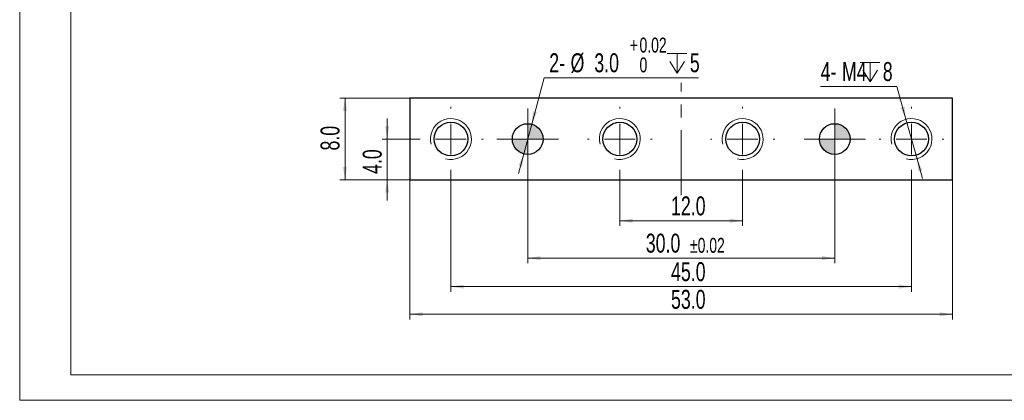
# Model space of a CAD drawing. Header units: millimetres. Extents: x 0 to 302, y 0 to 210.
# Tile 1 of 4: x 0 to 192, y 0 to 74. Entities that reach past the tile are written whole.
import ezdxf

# ---------------------------------------------------------------- set-up
doc = ezdxf.new("R2010")
doc.units = ezdxf.units.MM
doc.linetypes.add('CENTERX2', pattern=[20.32, 12.7, -2.54, 2.54, -2.54])
doc.styles.add('SLDTEXTSTYLE1', font='TXT', dxfattribs={"width": 0.7})
doc.dimstyles.new('SLDDIMSTYLE0', dxfattribs={"dimtxt": 3.950146, "dimasz": 2.5, "dimexe": 0, "dimexo": 0.0625, "dimgap": 0.987537, "dimtad": 2, "dimdec": 1, "dimlfac": 0.5, "dimrnd": 1e-09, "dimzin": 4, "dimdsep": 46, "dimtxsty": 'SLDTEXTSTYLE1', "dimsah": 1, "dimcen": 0.09, "dimadec": 0, "dimazin": 1, "dimtfac": 1, "dimtofl": 0, "dimtmove": 0, "dimatfit": 3, "dimfxl": 0, "dimfrac": 2, "dimtolj": 1, "dimtzin": 12, "dimarcsym": 0})
doc.dimstyles.new('SLDDIMSTYLE1', dxfattribs={"dimtxt": 3.950146, "dimasz": 2.5, "dimexe": 0, "dimexo": 0.0625, "dimgap": 0.987537, "dimtad": 2, "dimdec": 1, "dimlfac": 0.5, "dimrnd": 1e-09, "dimzin": 4, "dimdsep": 46, "dimtxsty": 'SLDTEXTSTYLE1', "dimsah": 1, "dimcen": 0.09, "dimadec": 0, "dimazin": 1, "dimtfac": 1, "dimtmove": 0, "dimatfit": 0, "dimfxl": 0, "dimfrac": 2, "dimtolj": 1, "dimtzin": 12, "dimarcsym": 0})
doc.dimstyles.new('SLDDIMSTYLE10', dxfattribs={"dimtxt": 3.950146, "dimasz": 2.5, "dimexe": 0, "dimexo": 0.0625, "dimgap": 0.987537, "dimtad": 0, "dimtih": 1, "dimtoh": 1, "dimdec": 1, "dimlfac": 0.5, "dimrnd": 1e-09, "dimzin": 12, "dimdsep": 46, "dimtxsty": 'SLDTEXTSTYLE1', "dimsah": 1, "dimcen": 0, "dimadec": 0, "dimazin": 3, "dimtfac": 1, "dimtmove": 0, "dimatfit": 3, "dimfxl": 0, "dimfrac": 2, "dimtolj": 1, "dimtzin": 12, "dimarcsym": 0})
doc.dimstyles.new('SLDDIMSTYLE8', dxfattribs={"dimtxt": 3.950146, "dimasz": 2.5, "dimexe": 0, "dimexo": 0.0625, "dimgap": 0.987537, "dimtad": 2, "dimdec": 1, "dimlfac": 0.5, "dimrnd": 1e-09, "dimzin": 4, "dimdsep": 46, "dimtxsty": 'SLDTEXTSTYLE1', "dimsah": 1, "dimcen": 0.09, "dimadec": 0, "dimazin": 1, "dimtol": 1, "dimtp": 0.02, "dimtm": 0.02, "dimtfac": 1, "dimtofl": 0, "dimtmove": 0, "dimatfit": 3, "dimfxl": 0, "dimfrac": 2, "dimtolj": 1, "dimarcsym": 0})
doc.dimstyles.new('SLDDIMSTYLE9', dxfattribs={"dimtxt": 3.950146, "dimasz": 2.5, "dimexe": 0, "dimexo": 0.0625, "dimgap": 0.987537, "dimtad": 0, "dimtih": 1, "dimtoh": 1, "dimdec": 1, "dimlfac": 0.5, "dimrnd": 1e-09, "dimzin": 4, "dimdsep": 46, "dimtxsty": 'SLDTEXTSTYLE1', "dimsah": 1, "dimcen": 0, "dimadec": 0, "dimazin": 1, "dimtol": 1, "dimtp": 0.02, "dimtfac": 1, "dimtmove": 0, "dimatfit": 3, "dimfxl": 0, "dimfrac": 2, "dimtolj": 1, "dimarcsym": 0})

# ---------------------------------------------------------------- blocks, each defined once
blk = doc.blocks.new('_D_12')
at = {"color": 7, "linetype": 'Continuous', "lineweight": 0}
for p, q in [((99.27, 45.12), (99.27, 26.82)), ((159.27, 45.12), (159.27, 26.82)), ((99.27, 27.82), (159.27, 27.82))]:
    blk.add_line(p, q, dxfattribs=at)
at = {"color": 7, "linetype": 'Continuous', "lineweight": 18}
for points in [[(99.27, 27.82), (101.77, 27.42), (101.77, 28.22)], [(159.27, 27.82), (156.77, 28.22), (156.77, 27.42)]]:
    blk.add_solid(points, dxfattribs=at)
at = {"color": 7, "linetype": 'Continuous', "lineweight": 18, "attachment_point": 1, "style": 'SLDTEXTSTYLE1'}
for s, insert, char_height in [('30.0', (122.35, 32.6), 3.704), ('±0.02', (130.99, 31.78), 2.91)]:
    blk.add_mtext(s, dxfattribs=dict(at, insert=insert, char_height=char_height))
blk = doc.blocks.new('_D_13')
at = {"color": 7, "linetype": 'Continuous', "lineweight": 0}
for p, q in [((84.27, 44.82), (84.27, 21.24)), ((174.27, 44.82), (174.27, 21.24)), ((84.27, 22.24), (174.27, 22.24))]:
    blk.add_line(p, q, dxfattribs=at)
at = {"color": 7, "linetype": 'Continuous', "lineweight": 18}
for points in [[(84.27, 22.24), (86.77, 21.84), (86.77, 22.64)], [(174.27, 22.24), (171.77, 22.64), (171.77, 21.84)]]:
    blk.add_solid(points, dxfattribs=at)
at = {"color": 7, "linetype": 'Continuous', "lineweight": 18, "insert": (127.28, 27.02), "char_height": 3.704, "attachment_point": 1, "style": 'SLDTEXTSTYLE1'}
blk.add_mtext('45.0', dxfattribs=at)
blk = doc.blocks.new('_D_14')
at = {"color": 7, "linetype": 'Continuous', "lineweight": 0}
for p, q in [((71.81, 51.12), (71.81, 55.12)), ((77.97, 51.12), (70.81, 51.12)), ((71.81, 51.12), (71.81, 43.12)), ((76.27, 43.12), (70.81, 43.12)), ((71.81, 43.12), (71.81, 39.12))]:
    blk.add_line(p, q, dxfattribs=at)
at = {"color": 7, "linetype": 'Continuous', "lineweight": 18}
for points in [[(71.81, 51.12), (72.21, 53.62), (71.41, 53.62)], [(71.81, 43.12), (71.41, 40.62), (72.21, 40.62)]]:
    blk.add_solid(points, dxfattribs=at)
at = {"color": 7, "linetype": 'Continuous', "lineweight": 18, "insert": (67.03, 44.29), "char_height": 3.704, "attachment_point": 1, "rotation": 90, "style": 'SLDTEXTSTYLE1'}
blk.add_mtext('4.0', dxfattribs=at)
blk = doc.blocks.new('_D_15')
at = {"color": 7, "linetype": 'Continuous', "lineweight": 0}
for p, q in [((76.27, 59.12), (62.57, 59.12)), ((63.57, 59.12), (63.57, 43.12)), ((76.27, 43.12), (62.57, 43.12))]:
    blk.add_line(p, q, dxfattribs=at)
at = {"color": 7, "linetype": 'Continuous', "lineweight": 18}
for points in [[(63.57, 59.12), (63.17, 56.62), (63.97, 56.62)], [(63.57, 43.12), (63.97, 45.62), (63.17, 45.62)]]:
    blk.add_solid(points, dxfattribs=at)
at = {"color": 7, "linetype": 'Continuous', "lineweight": 18, "insert": (58.79, 48.87), "char_height": 3.704, "attachment_point": 1, "rotation": 90, "style": 'SLDTEXTSTYLE1'}
blk.add_mtext('8.0', dxfattribs=at)
blk = doc.blocks.new('_D_16')
at = {"color": 7, "linetype": 'Continuous', "lineweight": 0}
for p, q in [((76.27, 43.12), (76.27, 15.83)), ((182.27, 43.12), (182.27, 15.83)), ((76.27, 16.83), (182.27, 16.83))]:
    blk.add_line(p, q, dxfattribs=at)
at = {"color": 7, "linetype": 'Continuous', "lineweight": 18}
for points in [[(76.27, 16.83), (78.77, 16.43), (78.77, 17.23)], [(182.27, 16.83), (179.77, 17.23), (179.77, 16.43)]]:
    blk.add_solid(points, dxfattribs=at)
at = {"color": 7, "linetype": 'Continuous', "lineweight": 18, "insert": (127.28, 21.61), "char_height": 3.704, "attachment_point": 1, "style": 'SLDTEXTSTYLE1'}
blk.add_mtext('53.0', dxfattribs=at)
blk = doc.blocks.new('SW_SYMBOL_HOLE_DEPTH')
at = {"color": 0, "linetype": 'Continuous', "lineweight": 18}
for p, q in [((0, 875), (800, 875)), ((400, 875), (400, 75)), ((100, 555), (400, 75)), ((700, 555), (400, 75))]:
    blk.add_line(p, q, dxfattribs=at)
blk = doc.blocks.new('_D_17')
at = {"color": 7, "linetype": 'Continuous', "lineweight": 0}
for p, q in [((100.05, 54.01), (102.48, 63.11)), ((102.48, 63.11), (132.68, 63.11)), ((98.49, 48.22), (100.05, 54.01)), ((98.49, 48.22), (97.46, 44.36))]:
    blk.add_line(p, q, dxfattribs=at)
at = {"color": 7, "linetype": 'Continuous', "lineweight": 18}
for points in [[(100.05, 54.01), (101.08, 56.33), (100.31, 56.53)], [(98.49, 48.22), (97.46, 45.91), (98.23, 45.7)]]:
    blk.add_solid(points, dxfattribs=at)
at = {"color": 7, "linetype": 'Continuous', "lineweight": 18, "xscale": 0.004774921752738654, "yscale": 0.004774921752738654, "zscale": 0.004774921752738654}
blk.add_blockref('SW_SYMBOL_HOLE_DEPTH', (126.55, 63.64), dxfattribs=at)
at = {"color": 7, "linetype": 'Continuous', "lineweight": 18, "attachment_point": 1, "style": 'SLDTEXTSTYLE1'}
for s, insert, char_height in [('+', (119.21, 70.95), 2.91), ('0.02', (121.12, 70.95), 2.91), ('2-', (103.48, 67.88), 3.704), ('%%c', (107.65, 67.88), 3.704), ('3.0', (112.29, 67.88), 3.704), ('5', (130.95, 67.88), 3.7), ('0', (121.12, 67.07), 2.91)]:
    blk.add_mtext(s, dxfattribs=dict(at, insert=insert, char_height=char_height))
blk = doc.blocks.new('_D_18')
at = {"color": 7, "linetype": 'Continuous', "lineweight": 0}
for p, q in [((171.39, 61.39), (156.52, 61.39)), ((173.19, 54.97), (171.39, 61.39)), ((175.35, 47.27), (173.19, 54.97)), ((175.35, 47.27), (176.43, 43.41))]:
    blk.add_line(p, q, dxfattribs=at)
at = {"color": 7, "linetype": 'Continuous', "lineweight": 18}
for points in [[(173.19, 54.97), (172.9, 57.48), (172.13, 57.27)], [(175.35, 47.27), (175.64, 44.75), (176.41, 44.97)]]:
    blk.add_solid(points, dxfattribs=at)
at = {"color": 7, "linetype": 'Continuous', "lineweight": 18, "xscale": 0.004774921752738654, "yscale": 0.004774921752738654, "zscale": 0.004774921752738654}
blk.add_blockref('SW_SYMBOL_HOLE_DEPTH', (164.26, 61.93), dxfattribs=at)
at = {"color": 7, "linetype": 'Continuous', "lineweight": 18, "attachment_point": 1, "style": 'SLDTEXTSTYLE1'}
for s, insert, char_height in [('4-', (156.52, 66.17), 3.704), ('M4', (160.68, 66.17), 3.704), ('8', (168.66, 66.17), 3.7)]:
    blk.add_mtext(s, dxfattribs=dict(at, insert=insert, char_height=char_height))
blk = doc.blocks.new('_D_19')
at = {"color": 7, "linetype": 'Continuous', "lineweight": 0}
for p, q in [((117.27, 44.82), (117.27, 34.12)), ((141.27, 44.82), (141.27, 34.12)), ((117.27, 35.12), (141.27, 35.12))]:
    blk.add_line(p, q, dxfattribs=at)
at = {"color": 7, "linetype": 'Continuous', "lineweight": 18}
for points in [[(117.27, 35.12), (119.77, 34.72), (119.77, 35.52)], [(141.27, 35.12), (138.77, 35.52), (138.77, 34.72)]]:
    blk.add_solid(points, dxfattribs=at)
at = {"color": 7, "linetype": 'Continuous', "lineweight": 18, "insert": (127.28, 39.89), "char_height": 3.704, "attachment_point": 1, "style": 'SLDTEXTSTYLE1'}
blk.add_mtext('12.0', dxfattribs=at)
blk = doc.blocks.new('SW_CENTERMARKSYMBOL_1')
at = {"color": 0, "linetype": 'Continuous', "lineweight": 18}
for p, q in [((0, 6), (0, 6.3)), ((0, 0), (0, 3)), ((-6, 0), (-6.3, 0)), ((0, 0), (-3, 0)), ((0, 0), (0, -3)), ((0, 0), (3, 0)), ((6, 0), (6.3, 0)), ((0, -6), (0, -6.3))]:
    blk.add_line(p, q, dxfattribs=at)
blk = doc.blocks.new('SW_CENTERMARKSYMBOL_2')
at = {"color": 0, "linetype": 'Continuous', "lineweight": 18}
for p, q in [((0, 6), (0, 6.3)), ((0, 0), (0, 3)), ((-6, 0), (-6.3, 0)), ((0, 0), (-3, 0)), ((0, 0), (0, -3)), ((0, 0), (3, 0)), ((6, 0), (6.3, 0)), ((0, -6), (0, -6.3))]:
    blk.add_line(p, q, dxfattribs=at)
blk = doc.blocks.new('SW_CENTERMARKSYMBOL_3')
at = {"color": 0, "linetype": 'Continuous', "lineweight": 18}
for p, q in [((0, 3), (0, 6)), ((0, 0), (0, 3)), ((-3, 0), (-6, 0)), ((0, 0), (-3, 0)), ((0, 0), (0, -3)), ((0, 0), (3, 0)), ((3, 0), (6, 0)), ((0, -3), (0, -6))]:
    blk.add_line(p, q, dxfattribs=at)
blk = doc.blocks.new('SW_CENTERMARKSYMBOL_4')
at = {"color": 0, "linetype": 'Continuous', "lineweight": 18}
for p, q in [((0, 3), (0, 6)), ((0, 0), (0, 3)), ((-3, 0), (-6, 0)), ((0, 0), (-3, 0)), ((0, 0), (0, -3)), ((0, 0), (3, 0)), ((3, 0), (6, 0)), ((0, -3), (0, -6))]:
    blk.add_line(p, q, dxfattribs=at)
blk = doc.blocks.new('SW_CENTERMARKSYMBOL_5')
at = {"color": 0, "linetype": 'Continuous', "lineweight": 18}
for p, q in [((0, 6), (0, 6.3)), ((0, 0), (0, 3)), ((-6, 0), (-6.3, 0)), ((0, 0), (-3, 0)), ((0, 0), (0, -3)), ((0, 0), (3, 0)), ((6, 0), (6.3, 0)), ((0, -6), (0, -6.3))]:
    blk.add_line(p, q, dxfattribs=at)
blk = doc.blocks.new('SW_CENTERMARKSYMBOL_6')
at = {"color": 0, "linetype": 'Continuous', "lineweight": 18}
for p, q in [((0, 6), (0, 6.3)), ((0, 0), (0, 3)), ((-6, 0), (-6.3, 0)), ((0, 0), (-3, 0)), ((0, 0), (0, -3)), ((0, 0), (3, 0)), ((6, 0), (6.3, 0)), ((0, -6), (0, -6.3))]:
    blk.add_line(p, q, dxfattribs=at)
blk = doc.blocks.new('SW_DOWELSYMBOL_0')
at = {"linetype": 'Continuous', "lineweight": 18}
h = blk.add_hatch(color=0, dxfattribs=at)
edge = h.paths.add_edge_path(flags=0)
edge.add_arc((0, 0), 3, 0, 90)
edge.add_line((0, 3), (0, 0))
edge.add_line((0, 0), (3, 0))
h = blk.add_hatch(color=0, dxfattribs=at)
edge = h.paths.add_edge_path(flags=0)
edge.add_arc((0, 0), 3, 180, 270)
edge.add_line((0, -3), (0, 0))
edge.add_line((0, 0), (-3, 0))
at = {"color": 0, "linetype": 'Continuous', "lineweight": 18}
blk.add_circle((0, 0), 3, dxfattribs=at)
blk = doc.blocks.new('SW_DOWELSYMBOL_1')
at = {"linetype": 'Continuous', "lineweight": 18}
h = blk.add_hatch(color=0, dxfattribs=at)
edge = h.paths.add_edge_path(flags=0)
edge.add_arc((0, 0), 3, 0, 90)
edge.add_line((0, 3), (0, 0))
edge.add_line((0, 0), (3, 0))
h = blk.add_hatch(color=0, dxfattribs=at)
edge = h.paths.add_edge_path(flags=0)
edge.add_arc((0, 0), 3, 180, 270)
edge.add_line((0, -3), (0, 0))
edge.add_line((0, 0), (-3, 0))
at = {"color": 0, "linetype": 'Continuous', "lineweight": 18}
blk.add_circle((0, 0), 3, dxfattribs=at)

msp = doc.modelspace()

# ---------------------------------------------------------------- linework, layer by layer
at = {"color": 7, "linetype": 'Continuous', "lineweight": 18}
for p, q in [((0, 210), (0, 0)), ((10, 205), (10, 5)), ((10, 5), (292, 5)), ((0, 0), (297, 0))]:
    msp.add_line(p, q, dxfattribs=at)
at = {"color": 7, "linetype": 'CENTERX2', "lineweight": 18}
msp.add_line((129.27103, 40.11654), (129.27103, 62.11654), dxfattribs=at)
at = {"color": 7, "linetype": 'Continuous', "lineweight": 25}
for p, q in [((76.27103, 59.11654), (76.27103, 43.11654)), ((182.27103, 59.11654), (76.27103, 59.11654)), ((182.27103, 43.11654), (182.27103, 59.11654)), ((76.27103, 43.11654), (182.27103, 43.11654))]:
    msp.add_line(p, q, dxfattribs=at)
for centre, radius in [((84.27103, 51.11654), 3.3), ((99.27103, 51.11654), 3), ((117.27103, 51.11654), 3.3), ((141.27103, 51.11654), 3.3), ((159.27103, 51.11654), 3), ((174.27103, 51.11654), 3.3)]:
    msp.add_circle(centre, radius, dxfattribs=at)
at = {"color": 7, "linetype": 'Continuous', "lineweight": 18}
for centre in [(84.27103, 51.11654), (117.27103, 51.11654), (141.27103, 51.11654), (174.27103, 51.11654)]:
    msp.add_arc(centre, 4, 255, 195, dxfattribs=at)

# ---------------------------------------------------------------- block references
for name, p in [('SW_CENTERMARKSYMBOL_1', (84.27103, 51.11654)), ('SW_CENTERMARKSYMBOL_3', (99.27103, 51.11654)), ('SW_CENTERMARKSYMBOL_5', (117.27103, 51.11654)), ('SW_CENTERMARKSYMBOL_6', (141.27103, 51.11654)), ('SW_CENTERMARKSYMBOL_4', (159.27103, 51.11654)), ('SW_CENTERMARKSYMBOL_2', (174.27103, 51.11654)), ('SW_DOWELSYMBOL_0', (99.27103, 51.11654)), ('SW_DOWELSYMBOL_1', (159.27103, 51.11654))]:
    msp.add_blockref(name, p, dxfattribs=at)

# ---------------------------------------------------------------- dimensions: what is measured, and where the dimension line sits
dim = msp.add_diameter_dim_2p(p1=(100.04749, 54.01432), p2=(98.49458, 48.21877), text='2-<>{\\fGDT;x}5', dimstyle='SLDDIMSTYLE9', dxfattribs=at)
dim.commit()
dim.dimension.update_dxf_attribs({"geometry": '_D_17', "text_midpoint": (118.08144, 67.09028), "dimtype": 163})
dim = msp.add_diameter_dim_2p(p1=(173.19052, 54.96784), p2=(175.35155, 47.26525), text='4-M4{\\fGDT;x}8', dimstyle='SLDDIMSTYLE10', override={"dimpost": '<>'}, dxfattribs=at)
dim.commit()
dim.dimension.update_dxf_attribs({"geometry": '_D_18', "text_midpoint": (163.45407, 64.34539), "dimtype": 163})
for base, p1, p2, angle, dimstyle, picture, middle in [((63.56917, 43.11654), (76.27103, 59.11654), (76.27103, 43.11654), 90, 'SLDDIMSTYLE0', '_D_15', (63.56917, 51.46539)), ((71.80888, 43.11654), (77.97103, 51.11654), (76.27103, 43.11654), 90, 'SLDDIMSTYLE1', '_D_14', (71.80888, 46.88777)), ((174.27103, 22.24399), (84.27103, 44.81654), (174.27103, 44.81654), 0, 'SLDDIMSTYLE0', '_D_13', (130.74125, 22.24399)), ((159.27103, 27.8226), (99.27103, 45.11654), (159.27103, 45.11654), 0, 'SLDDIMSTYLE8', '_D_12', (130.74125, 27.8226))]:
    dim = msp.add_linear_dim(base=base, p1=p1, p2=p2, angle=angle, dimstyle=dimstyle, dxfattribs=at)
    dim.commit()
    dim.dimension.update_dxf_attribs({"geometry": picture, "text_midpoint": middle, "dimtype": 160})
for base, p1, p2, picture, middle in [((141.27103, 35.11654), (117.27103, 44.81654), (141.27103, 44.81654), '_D_19', (130.74125, 35.11654)), ((182.27103, 16.83316), (76.27103, 43.11654), (182.27103, 43.11654), '_D_16', (130.74125, 16.83316))]:
    dim = msp.add_linear_dim(base=base, p1=p1, p2=p2, dimstyle='SLDDIMSTYLE0', dxfattribs=at)
    dim.commit()
    dim.dimension.update_dxf_attribs({"geometry": picture, "text_midpoint": middle, "dimtype": 160})

doc.saveas('drawing.dxf')
